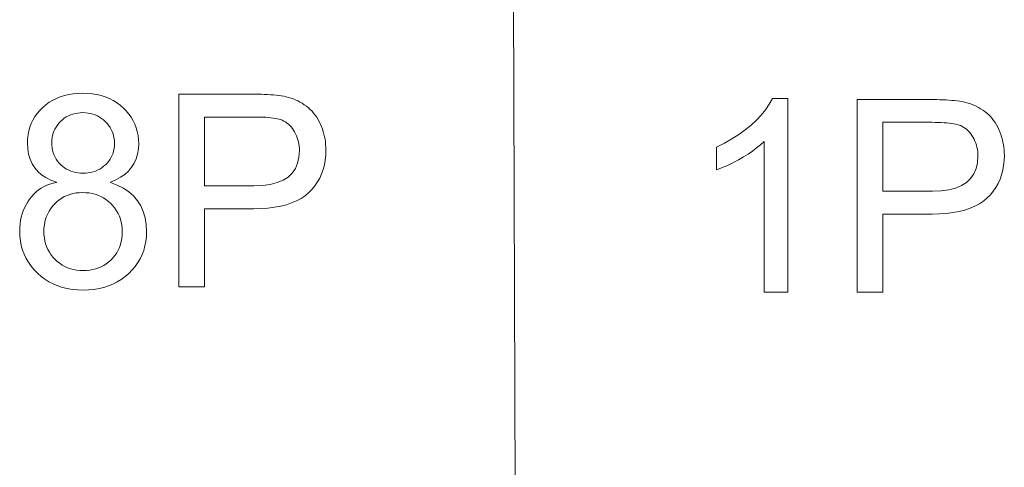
# Model space of a CAD drawing. Extents: x 0 to 841, y 0 to 594.
# Tile 63 of 69: x 665.81 to 678.58, y 449.67 to 455.48. Entities that reach past the tile are written whole.
import ezdxf

# ---------------------------------------------------------------- set-up
doc = ezdxf.new("R2010")
doc.units = 0

msp = doc.modelspace()

# ---------------------------------------------------------------- linework, layer by layer
at = {"color": 7, "lineweight": 13}
msp.add_line((672.193, 462.104), (672.287, 435.095), dxfattribs=at)
for points in [[(666.985, 453.37), (667.074, 453.337), (667.154, 453.297), (667.224, 453.25), (667.285, 453.196), (667.337, 453.135), (667.379, 453.068), (667.412, 452.994), (667.435, 452.913), (667.449, 452.825), (667.454, 452.731), (667.451, 452.667), (667.445, 452.606), (667.433, 452.547), (667.417, 452.49), (667.396, 452.435), (667.371, 452.382), (667.341, 452.331), (667.306, 452.283), (667.267, 452.236), (667.224, 452.192), (667.176, 452.151), (667.126, 452.114), (667.074, 452.081), (667.018, 452.053), (666.961, 452.03), (666.9, 452.01), (666.837, 451.995), (666.771, 451.984), (666.703, 451.978), (666.632, 451.975), (666.56, 451.978), (666.491, 451.984), (666.425, 451.995), (666.362, 452.01), (666.301, 452.03), (666.243, 452.054), (666.187, 452.082), (666.135, 452.115), (666.085, 452.152), (666.038, 452.194), (665.994, 452.238), (665.955, 452.285), (665.921, 452.335), (665.891, 452.386), (665.865, 452.44), (665.845, 452.495), (665.829, 452.554), (665.817, 452.614), (665.81, 452.676), (665.808, 452.741), (665.809, 452.788), (665.813, 452.833), (665.82, 452.878), (665.829, 452.921), (665.84, 452.963), (665.854, 453.004), (665.871, 453.044), (665.891, 453.082), (665.912, 453.119), (665.937, 453.155), (665.964, 453.19), (665.992, 453.221), (666.022, 453.249), (666.054, 453.275), (666.088, 453.298), (666.124, 453.318), (666.161, 453.335), (666.2, 453.35), (666.241, 453.361), (666.284, 453.37), (666.284, 453.377), (666.213, 453.403), (666.149, 453.435), (666.093, 453.471), (666.044, 453.514), (666.003, 453.562), (665.969, 453.615), (665.943, 453.674), (665.924, 453.738), (665.913, 453.808), (665.909, 453.884), (665.911, 453.938), (665.917, 453.99), (665.927, 454.041), (665.94, 454.09), (665.958, 454.137), (665.98, 454.182), (666.006, 454.226), (666.035, 454.267), (666.069, 454.307), (666.107, 454.345), (666.147, 454.38), (666.191, 454.412), (666.236, 454.439), (666.284, 454.463), (666.335, 454.484), (666.388, 454.5), (666.444, 454.513), (666.502, 454.523), (666.562, 454.528), (666.625, 454.53), (666.689, 454.528), (666.75, 454.522), (666.809, 454.513), (666.866, 454.499), (666.919, 454.482), (666.971, 454.461), (667.02, 454.436), (667.066, 454.408), (667.11, 454.375), (667.151, 454.339), (667.189, 454.3), (667.223, 454.259), (667.253, 454.217), (667.279, 454.173), (667.301, 454.128), (667.319, 454.081), (667.333, 454.032), (667.343, 453.982), (667.349, 453.93), (667.352, 453.877), (667.348, 453.806), (667.337, 453.739), (667.318, 453.677), (667.293, 453.62), (667.26, 453.568), (667.219, 453.52), (667.172, 453.477), (667.117, 453.439), (667.055, 453.406), (666.985, 453.377)], [(667.873, 454.518), (668.816, 454.518), (668.86, 454.518), (668.903, 454.517), (668.945, 454.516), (668.985, 454.514), (669.024, 454.512), (669.062, 454.51), (669.099, 454.507), (669.134, 454.504), (669.168, 454.5), (669.201, 454.496), (669.233, 454.491), (669.264, 454.484), (669.296, 454.476), (669.326, 454.467), (669.356, 454.456), (669.386, 454.444), (669.415, 454.43), (669.444, 454.415), (669.472, 454.399), (669.5, 454.381), (669.527, 454.361), (669.553, 454.341), (669.577, 454.319), (669.6, 454.296), (669.621, 454.271), (669.642, 454.245), (669.661, 454.218), (669.678, 454.189), (669.694, 454.16), (669.709, 454.128), (669.723, 454.096), (669.735, 454.064), (669.745, 454.031), (669.754, 453.998), (669.762, 453.965), (669.769, 453.932), (669.773, 453.898), (669.777, 453.864), (669.779, 453.83), (669.78, 453.795), (669.778, 453.727), (669.771, 453.662), (669.76, 453.6), (669.744, 453.54), (669.724, 453.483), (669.7, 453.429), (669.671, 453.378), (669.637, 453.329), (669.6, 453.283), (669.557, 453.24), (669.51, 453.2), (669.458, 453.165), (669.4, 453.133), (669.336, 453.106), (669.268, 453.083), (669.194, 453.064), (669.114, 453.05), (669.029, 453.039), (668.939, 453.033), (668.844, 453.031), (668.204, 453.031), (668.204, 452.018), (667.873, 452.018)], [(675.772, 451.948), (675.465, 451.948), (675.465, 453.904), (675.417, 453.861), (675.367, 453.82), (675.313, 453.779), (675.256, 453.74), (675.196, 453.703), (675.133, 453.666), (675.067, 453.631), (674.997, 453.598), (674.925, 453.565), (674.849, 453.534), (674.849, 453.831), (674.952, 453.883), (675.048, 453.938), (675.137, 453.994), (675.22, 454.054), (675.295, 454.115), (675.364, 454.18), (675.426, 454.246), (675.482, 454.315), (675.53, 454.386), (675.572, 454.46), (675.772, 454.46)], [(676.674, 454.448), (677.617, 454.448), (677.661, 454.448), (677.704, 454.447), (677.745, 454.446), (677.786, 454.445), (677.825, 454.443), (677.863, 454.44), (677.899, 454.437), (677.935, 454.434), (677.969, 454.43), (678.002, 454.426), (678.034, 454.421), (678.065, 454.414), (678.096, 454.406), (678.127, 454.397), (678.157, 454.386), (678.187, 454.374), (678.216, 454.36), (678.245, 454.345), (678.273, 454.329), (678.301, 454.311), (678.328, 454.292), (678.353, 454.271), (678.378, 454.249), (678.401, 454.226), (678.422, 454.201), (678.442, 454.176), (678.461, 454.148), (678.479, 454.12), (678.495, 454.09), (678.51, 454.059), (678.523, 454.027), (678.535, 453.994), (678.546, 453.962), (678.555, 453.929), (678.563, 453.896), (678.569, 453.862), (678.574, 453.828), (678.578, 453.794), (678.58, 453.76), (678.581, 453.725), (678.578, 453.657), (678.572, 453.592), (678.561, 453.53), (678.545, 453.47), (678.525, 453.413), (678.5, 453.359), (678.471, 453.308), (678.438, 453.259), (678.4, 453.213), (678.358, 453.17), (678.311, 453.13), (678.258, 453.095), (678.2, 453.064), (678.137, 453.036), (678.068, 453.014), (677.994, 452.995), (677.915, 452.98), (677.83, 452.97), (677.74, 452.963), (677.644, 452.961), (677.005, 452.961), (677.005, 451.948), (676.674, 451.948)], [(666.632, 453.491), (666.666, 453.492), (666.698, 453.496), (666.73, 453.501), (666.761, 453.509), (666.79, 453.519), (666.819, 453.531), (666.846, 453.545), (666.872, 453.562), (666.897, 453.581), (666.921, 453.601), (666.943, 453.624), (666.963, 453.648), (666.98, 453.672), (666.996, 453.698), (667.008, 453.725), (667.019, 453.753), (667.027, 453.783), (667.033, 453.813), (667.036, 453.844), (667.038, 453.877), (667.036, 453.91), (667.033, 453.942), (667.027, 453.973), (667.019, 454.003), (667.008, 454.032), (666.995, 454.06), (666.98, 454.087), (666.962, 454.113), (666.942, 454.138), (666.919, 454.162), (666.895, 454.184), (666.87, 454.203), (666.843, 454.221), (666.816, 454.236), (666.787, 454.249), (666.758, 454.259), (666.727, 454.267), (666.695, 454.273), (666.662, 454.276), (666.628, 454.278), (666.594, 454.276), (666.561, 454.273), (666.529, 454.267), (666.498, 454.259), (666.468, 454.249), (666.44, 454.236), (666.413, 454.222), (666.387, 454.204), (666.362, 454.185), (666.339, 454.163), (666.317, 454.14), (666.297, 454.116), (666.28, 454.091), (666.265, 454.065), (666.253, 454.039), (666.243, 454.011), (666.235, 453.983), (666.229, 453.954), (666.225, 453.924), (666.224, 453.894), (666.225, 453.857), (666.229, 453.823), (666.235, 453.789), (666.243, 453.758), (666.254, 453.727), (666.267, 453.699), (666.282, 453.672), (666.3, 453.646), (666.32, 453.622), (666.342, 453.6), (666.366, 453.579), (666.391, 453.561), (666.417, 453.544), (666.445, 453.53), (666.473, 453.518), (666.503, 453.509), (666.533, 453.501), (666.565, 453.496), (666.598, 453.492)], [(668.204, 453.328), (668.847, 453.328), (668.959, 453.332), (669.059, 453.346), (669.148, 453.369), (669.225, 453.401), (669.29, 453.442), (669.343, 453.492), (669.384, 453.552), (669.413, 453.62), (669.431, 453.698), (669.437, 453.785), (669.436, 453.814), (669.434, 453.843), (669.43, 453.872), (669.425, 453.899), (669.418, 453.926), (669.409, 453.952), (669.399, 453.978), (669.388, 454.002), (669.375, 454.027), (669.36, 454.05), (669.345, 454.072), (669.328, 454.092), (669.311, 454.111), (669.293, 454.128), (669.275, 454.143), (669.256, 454.157), (669.236, 454.168), (669.215, 454.178), (669.194, 454.187), (669.172, 454.193), (669.148, 454.198), (669.123, 454.203), (669.095, 454.207), (669.065, 454.211), (669.033, 454.214), (668.999, 454.217), (668.962, 454.219), (668.924, 454.22), (668.883, 454.221), (668.84, 454.221), (668.204, 454.221)], [(677.005, 453.258), (677.648, 453.258), (677.76, 453.263), (677.86, 453.276), (677.949, 453.299), (678.025, 453.331), (678.09, 453.372), (678.143, 453.423), (678.185, 453.482), (678.214, 453.551), (678.232, 453.628), (678.238, 453.715), (678.237, 453.745), (678.235, 453.774), (678.231, 453.802), (678.226, 453.829), (678.219, 453.856), (678.21, 453.883), (678.2, 453.908), (678.189, 453.933), (678.176, 453.957), (678.161, 453.98), (678.145, 454.002), (678.129, 454.023), (678.112, 454.041), (678.094, 454.058), (678.076, 454.074), (678.056, 454.087), (678.036, 454.099), (678.016, 454.109), (677.995, 454.117), (677.973, 454.123), (677.949, 454.129), (677.924, 454.134), (677.896, 454.138), (677.866, 454.141), (677.834, 454.145), (677.8, 454.147), (677.763, 454.149), (677.725, 454.15), (677.684, 454.151), (677.641, 454.152), (677.005, 454.152)], [(666.632, 452.228), (666.674, 452.229), (666.716, 452.233), (666.755, 452.24), (666.794, 452.25), (666.831, 452.263), (666.866, 452.278), (666.9, 452.296), (666.932, 452.317), (666.964, 452.341), (666.993, 452.368), (667.021, 452.396), (667.046, 452.427), (667.067, 452.459), (667.086, 452.493), (667.102, 452.528), (667.115, 452.565), (667.125, 452.604), (667.133, 452.645), (667.137, 452.687), (667.138, 452.731), (667.137, 452.775), (667.132, 452.817), (667.125, 452.858), (667.114, 452.897), (667.101, 452.934), (667.085, 452.97), (667.065, 453.004), (667.043, 453.037), (667.017, 453.068), (666.989, 453.097), (666.959, 453.125), (666.927, 453.149), (666.894, 453.171), (666.859, 453.189), (666.823, 453.205), (666.786, 453.218), (666.748, 453.228), (666.708, 453.235), (666.667, 453.239), (666.625, 453.241), (666.581, 453.239), (666.539, 453.235), (666.498, 453.227), (666.46, 453.217), (666.422, 453.204), (666.387, 453.188), (666.353, 453.168), (666.321, 453.146), (666.291, 453.121), (666.262, 453.093), (666.235, 453.063), (666.211, 453.032), (666.19, 452.999), (666.172, 452.966), (666.157, 452.931), (666.144, 452.894), (666.135, 452.857), (666.128, 452.818), (666.123, 452.779), (666.122, 452.738), (666.123, 452.695), (666.128, 452.654), (666.135, 452.614), (666.145, 452.576), (666.158, 452.539), (666.174, 452.503), (666.193, 452.469), (666.214, 452.436), (666.239, 452.404), (666.266, 452.374), (666.296, 452.347), (666.327, 452.322), (666.359, 452.3), (666.394, 452.281), (666.43, 452.264), (666.467, 452.251), (666.506, 452.241), (666.546, 452.234), (666.588, 452.229)]]:
    msp.add_lwpolyline(points, close=True, dxfattribs=at)

doc.saveas('drawing.dxf')
